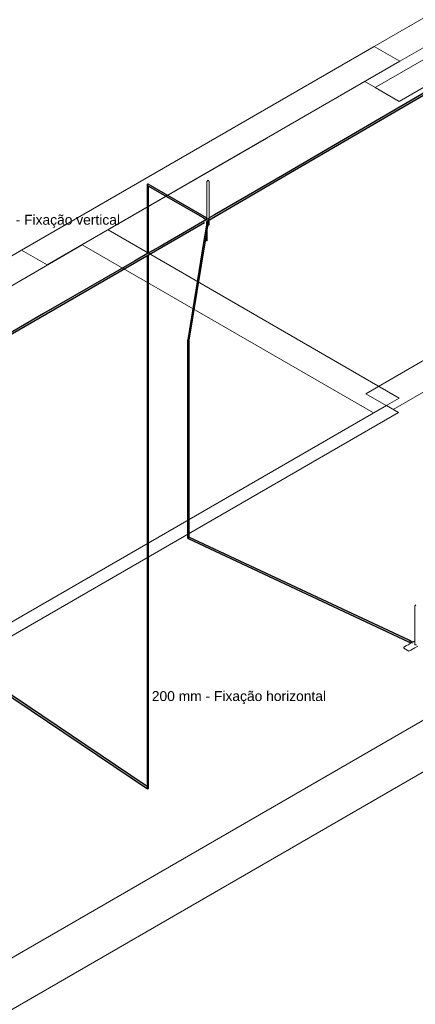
# Model space of a CAD drawing. Header units: millimetres. Extents: x 4477830 to 4478275, y -30323838 to -30323445.
# Tile 66 of 124: x 4477988.55 to 4477996.55, y -30323494.25 to -30323474.34. Entities that reach past the tile are written whole.
import ezdxf

# ---------------------------------------------------------------- set-up
doc = ezdxf.new("R2010")
doc.units = ezdxf.units.MM
doc.linetypes.add('NULL', pattern=[0])
for name, color, linetype, lineweight in [('IFC-Parede padrão-Contorno', 44, 'Continuous', 5), ('IFC-Parede-Contorno', 42, 'Continuous', 5), ('Nível 1', 7, 'Continuous', 0), ('PR-Captor', 9, 'Continuous', 18), ('PR-Condutos', 150, 'Continuous', 25), ('Textos', 7, 'Continuous', 9)]:
    doc.layers.add(name, color=color, linetype=linetype, lineweight=lineweight)
doc.styles.add('ARIAL', font='arial.ttf')

msp = doc.modelspace()

# ---------------------------------------------------------------- hatches: boundary and pattern name
at = {"layer": 'PR-Condutos', "linetype": 'Continuous', "true_color": 0x105689}
for points in [[(4478011.703, -30323467.112), (4478011.696, -30323467.11), (4478004.175, -30323471.487), (4478002.722, -30323472.334), (4477998.754, -30323474.644), (4478004.142, -30323471.508), (4478002.723, -30323472.334), (4478004.142, -30323471.508), (4478002.723, -30323472.335), (4478000.461, -30323473.651), (4477998.755, -30323474.644), (4478001.591, -30323472.994), (4478002.723, -30323472.335), (4478004.142, -30323471.508), (4477998.754, -30323474.644), (4478000.46, -30323473.651), (4478002.723, -30323472.334), (4478004.142, -30323471.508), (4478002.722, -30323472.334), (4478001.59, -30323472.993), (4477998.754, -30323474.644), (4478001.59, -30323472.993), (4477998.754, -30323474.644), (4478002.722, -30323472.334), (4478004.142, -30323471.506), (4477998.75, -30323474.644), (4478001.588, -30323472.992), (4477992.386, -30323478.347), (4477992.386, -30323478.355), (4477993.894, -30323477.478), (4477994.158, -30323477.324), (4477992.386, -30323478.356), (4477992.386, -30323478.363), (4477992.5, -30323478.29), (4477993.895, -30323477.478), (4477994.882, -30323476.903), (4477998.764, -30323474.644), (4478000.467, -30323473.653), (4478002.725, -30323472.338), (4478004.142, -30323471.513), (4477998.763, -30323474.644), (4478000.466, -30323473.652), (4478004.142, -30323471.513), (4478002.725, -30323472.338), (4478004.142, -30323471.513), (4477998.764, -30323474.644), (4477994.882, -30323476.903), (4477993.895, -30323477.478), (4477992.5, -30323478.29), (4477992.386, -30323478.363), (4477993.919, -30323477.471), (4477998.775, -30323474.643), (4477994.9, -30323476.9), (4477998.776, -30323474.643), (4478000.474, -30323473.654), (4478004.175, -30323471.5), (4478002.728, -30323472.343), (4478004.142, -30323471.52), (4477998.777, -30323474.643), (4478001.601, -30323472.999), (4478002.728, -30323472.343), (4478004.142, -30323471.519), (4478002.728, -30323472.342), (4477998.776, -30323474.643), (4478001.6, -30323472.999), (4477993.919, -30323477.471), (4477992.386, -30323478.363), (4477992.386, -30323478.369), (4477992.404, -30323478.363), (4477992.546, -30323478.278), (4477993.947, -30323477.462), (4477998.793, -30323474.643), (4478000.486, -30323473.657), (4478001.608, -30323473.003), (4477998.791, -30323474.643), (4478002.732, -30323472.349), (4478004.142, -30323471.527), (4477998.79, -30323474.643), (4478000.484, -30323473.657), (4478004.175, -30323471.508), (4478002.732, -30323472.349), (4478004.142, -30323471.528), (4478001.608, -30323473.003), (4478000.486, -30323473.657), (4477998.793, -30323474.643), (4477993.947, -30323477.462), (4477992.546, -30323478.278), (4477992.404, -30323478.363), (4477992.386, -30323478.371), (4477992.386, -30323478.377), (4477992.521, -30323478.299), (4477993.971, -30323477.455), (4477992.511, -30323478.305), (4477993.97, -30323477.456), (4477998.803, -30323474.643), (4478000.493, -30323473.659), (4478004.175, -30323471.515), (4478002.736, -30323472.354), (4478004.175, -30323471.516), (4478002.736, -30323472.355), (4478000.495, -30323473.659), (4477998.806, -30323474.642), (4478002.736, -30323472.355), (4478004.142, -30323471.535), (4477993.971, -30323477.455), (4477992.416, -30323478.361), (4477992.351, -30323478.403), (4477998.815, -30323474.642), (4478001.619, -30323473.01), (4478000.501, -30323473.66), (4478002.739, -30323472.359), (4478004.142, -30323471.541), (4478000.5, -30323473.66), (4478002.738, -30323472.358), (4478004.142, -30323471.54), (4477998.812, -30323474.642), (4478000.5, -30323473.66), (4478004.142, -30323471.54), (4478002.738, -30323472.358), (4478004.142, -30323471.541), (4478002.739, -30323472.359), (4478004.142, -30323471.542), (4478002.739, -30323472.359), (4478004.142, -30323471.543), (4478002.739, -30323472.36), (4478004.142, -30323471.543), (4478002.74, -30323472.36), (4478011.712, -30323467.139), (4478005.988, -30323470.469), (4478011.679, -30323467.156), (4478011.715, -30323467.13), (4478011.713, -30323467.124), (4478005.996, -30323470.451), (4478011.673, -30323467.147), (4478011.713, -30323467.124)], [(4478004.142, -30323471.542), (4478001.619, -30323473.01), (4477998.815, -30323474.642), (4477992.422, -30323478.362), (4477992.384, -30323478.386), (4477993.995, -30323477.449), (4477993.995, -30323477.448), (4477998.817, -30323474.642), (4478001.62, -30323473.01), (4478002.739, -30323472.359)], [(4478004.142, -30323471.534), (4477993.97, -30323477.456), (4477992.605, -30323478.25), (4477993.971, -30323477.455), (4477998.804, -30323474.643), (4478001.614, -30323473.007), (4478002.736, -30323472.354)], [(4478004.142, -30323471.543), (4477998.817, -30323474.642), (4477994.027, -30323477.43), (4477998.817, -30323474.642), (4478000.503, -30323473.661), (4478002.739, -30323472.36)], [(4478001.621, -30323473.011), (4477994.028, -30323477.429), (4477998.818, -30323474.642)], [(4477998.817, -30323474.642), (4477998.817, -30323474.642), (4477994.012, -30323477.439), (4477992.665, -30323478.222), (4477993.995, -30323477.448)], [(4477991.126, -30323479.075), (4477991.128, -30323479.074), (4477991.128, -30323477.695), (4477991.126, -30323477.677)], [(4477991.128, -30323477.681), (4477991.131, -30323479.072), (4477991.129, -30323477.687), (4477991.131, -30323479.072), (4477991.133, -30323479.071), (4477991.133, -30323477.695), (4477991.13, -30323477.686)], [(4477991.13, -30323479.073), (4477991.131, -30323479.072), (4477991.128, -30323477.695)], [(4477991.128, -30323479.074), (4477991.13, -30323479.073), (4477991.128, -30323477.695)], [(4477991.131, -30323479.072), (4477991.131, -30323479.072), (4477991.129, -30323477.687)], [(4477991.13, -30323477.682), (4477992.328, -30323478.373), (4477992.328, -30323478.367), (4477991.131, -30323477.676)], [(4477991.13, -30323477.682), (4477991.158, -30323477.698), (4477992.267, -30323478.339), (4477992.32, -30323478.369)], [(4477991.13, -30323477.682), (4477991.131, -30323477.687), (4477992.253, -30323478.335), (4477992.328, -30323478.377)], [(4477992.328, -30323478.359), (4477991.134, -30323477.67), (4477991.131, -30323477.676), (4477992.337, -30323478.372), (4477992.337, -30323478.365)], [(4477991.139, -30323479.067), (4477991.139, -30323479.067), (4477991.139, -30323477.695), (4477991.133, -30323477.683), (4477991.138, -30323479.068), (4477991.139, -30323479.067), (4477991.139, -30323477.726)], [(4477991.135, -30323479.069), (4477991.138, -30323479.068), (4477991.133, -30323477.695)], [(4477991.133, -30323479.071), (4477991.135, -30323479.069), (4477991.133, -30323477.695)], [(4477991.138, -30323477.665), (4477991.134, -30323477.67), (4477992.337, -30323478.365), (4477992.337, -30323478.357)], [(4477991.158, -30323477.703), (4477991.134, -30323477.69), (4477992.249, -30323478.333), (4477992.328, -30323478.378)], [(4477991.149, -30323477.665), (4477991.138, -30323477.665), (4477992.328, -30323478.352)], [(4477991.146, -30323479.063), (4477991.146, -30323477.702), (4477991.14, -30323477.693), (4477991.139, -30323477.726), (4477991.142, -30323479.066), (4477991.145, -30323479.064)], [(4477991.139, -30323479.067), (4477991.142, -30323479.066), (4477991.139, -30323477.726)], [(4477992.338, -30323478.352), (4477991.148, -30323477.661), (4477991.143, -30323477.662)], [(4477991.143, -30323477.662), (4477992.328, -30323478.351), (4477992.337, -30323478.351)], [(4477991.143, -30323477.662), (4477992.328, -30323478.345), (4477992.337, -30323478.351)], [(4477991.158, -30323477.817), (4477991.156, -30323477.703), (4477991.146, -30323477.697), (4477991.146, -30323479.063), (4477991.158, -30323479.056), (4477991.158, -30323478.283)], [(4477991.148, -30323477.661), (4477992.38, -30323478.372), (4477991.151, -30323477.662)], [(4477991.148, -30323477.661), (4477992.328, -30323478.345), (4477992.337, -30323478.348)], [(4477991.151, -30323477.662), (4477992.328, -30323478.342), (4477992.328, -30323478.342)], [(4477991.158, -30323477.817), (4477991.158, -30323477.714), (4477991.156, -30323477.68)], [(4477991.158, -30323477.676), (4477992.328, -30323478.352), (4477992.328, -30323478.352)], [(4477991.158, -30323477.676), (4477992.328, -30323478.352), (4477992.328, -30323478.352)], [(4477991.158, -30323477.698), (4477992.265, -30323478.338), (4477991.368, -30323477.821), (4477992.313, -30323478.369), (4477992.328, -30323478.374)], [(4477991.368, -30323477.821), (4477992.288, -30323478.352), (4477991.158, -30323477.698)], [(4477991.126, -30323478.281), (4477991.126, -30323479.075), (4477991.126, -30323479.075)], [(4477991.133, -30323478.281), (4477991.133, -30323479.071), (4477991.133, -30323479.071), (4477991.133, -30323478.281)], [(4477992.338, -30323478.378), (4477992.004, -30323478.571), (4477987.406, -30323481.225), (4477982.92, -30323483.815), (4477982.509, -30323484.055), (4477985.947, -30323482.07), (4477982.924, -30323483.817), (4477987.411, -30323481.224), (4477989.028, -30323480.29), (4477990.872, -30323479.224), (4477991.126, -30323479.078), (4477989.027, -30323480.29), (4477987.411, -30323481.224), (4477987.412, -30323481.223), (4477989.027, -30323480.291), (4477991.126, -30323479.078), (4477987.412, -30323481.223), (4477987.411, -30323481.224), (4477982.924, -30323483.817), (4477985.947, -30323482.07), (4477982.509, -30323484.055), (4477982.92, -30323483.815), (4477987.406, -30323481.225), (4477989.031, -30323480.286), (4477990.873, -30323479.221), (4477987.402, -30323481.226), (4477990.873, -30323479.221), (4477987.401, -30323481.226), (4477990.873, -30323479.221), (4477982.504, -30323484.052), (4477980.854, -30323485.007), (4477982.016, -30323484.335), (4477968.309, -30323492.248), (4477968.314, -30323492.248), (4477971.373, -30323490.482), (4477968.319, -30323492.251), (4477968.33, -30323492.252), (4477971.393, -30323490.482), (4477971.394, -30323490.482), (4477968.33, -30323492.252), (4477968.328, -30323492.261), (4477968.619, -30323492.099), (4477968.345, -30323492.258), (4477968.349, -30323492.263), (4477971.435, -30323490.481), (4477971.435, -30323490.481), (4477968.403, -30323492.231), (4477980.858, -30323485.04), (4477982.502, -30323484.09), (4477982.5, -30323484.089), (4477982.036, -30323484.356), (4477982.282, -30323484.214), (4477981.818, -30323484.482), (4477981.796, -30323484.493), (4477981.064, -30323484.917), (4477981.796, -30323484.493), (4477981.795, -30323484.492), (4477980.857, -30323485.034), (4477981.032, -30323484.932), (4477980.857, -30323485.031), (4477981.789, -30323484.489), (4477982.029, -30323484.349), (4477982.489, -30323484.082), (4477982.52, -30323484.063), (4477982.936, -30323483.822), (4477985.952, -30323482.078), (4477987.44, -30323481.217), (4477987.43, -30323481.22), (4477990.248, -30323479.591), (4477991.126, -30323479.084), (4477989.018, -30323480.302), (4477987.43, -30323481.22), (4477987.44, -30323481.217), (4477985.952, -30323482.078), (4477982.936, -30323483.822), (4477982.52, -30323484.063), (4477982.489, -30323484.082), (4477982.029, -30323484.349), (4477981.789, -30323484.489), (4477980.857, -30323485.031), (4477981.032, -30323484.932), (4477980.857, -30323485.034), (4477981.795, -30323484.492), (4477981.796, -30323484.493), (4477981.06, -30323484.919), (4477981.796, -30323484.493), (4477981.797, -30323484.494), (4477982.282, -30323484.214), (4477982.036, -30323484.356), (4477982.5, -30323484.089), (4477982.529, -30323484.069), (4477982.945, -30323483.826), (4477985.957, -30323482.085), (4477982.943, -30323483.826), (4477985.956, -30323482.083), (4477987.461, -30323481.212), (4477987.449, -30323481.215), (4477989.008, -30323480.315), (4477990.87, -30323479.238), (4477991.126, -30323479.091), (4477989.007, -30323480.315), (4477987.449, -30323481.215), (4477987.451, -30323481.215), (4477990.243, -30323479.601), (4477991.126, -30323479.091), (4477989.007, -30323480.316), (4477990.87, -30323479.239), (4477989.007, -30323480.316), (4477987.451, -30323481.215), (4477987.461, -30323481.212), (4477985.956, -30323482.083), (4477982.943, -30323483.826), (4477985.957, -30323482.085), (4477982.945, -30323483.826), (4477982.529, -30323484.069), (4477982.499, -30323484.088), (4477982.502, -30323484.09), (4477980.858, -30323485.04), (4477982.954, -30323483.83), (4477987.504, -30323481.203), (4477991.158, -30323479.092), (4477992.328, -30323478.417), (4477992.345, -30323478.397)], [(4477987.406, -30323481.225), (4477991.758, -30323478.713), (4477992.356, -30323478.365)], [(4477992.37, -30323478.394), (4477992.382, -30323478.387), (4477987.504, -30323481.203)], [(4477992.328, -30323478.417), (4477991.158, -30323479.092), (4477987.504, -30323481.203), (4477991.395, -30323478.957)], [(4477992.329, -30323478.38), (4477991.158, -30323479.057), (4477989.031, -30323480.286)], [(4477992.328, -30323478.417), (4477991.395, -30323478.957), (4477992.025, -30323478.593)], [(4477992.28, -30323478.444), (4477992.025, -30323478.592), (4477991.652, -30323478.808)], [(4477991.758, -30323478.713), (4477992.004, -30323478.571), (4477992.329, -30323478.38)], [(4477992.375, -30323478.384), (4477992.375, -30323478.372), (4477992.356, -30323478.366), (4477992.358, -30323478.396), (4477992.345, -30323478.478), (4477992.328, -30323478.592), (4477992.294, -30323478.808), (4477992.341, -30323478.503), (4477992.357, -30323478.402), (4477992.35, -30323478.406), (4477991.958, -30323480.805), (4477992.35, -30323478.406), (4477992.347, -30323478.39), (4477992.345, -30323478.409), (4477992.344, -30323478.389), (4477991.948, -30323480.812), (4477991.947, -30323480.817), (4477991.979, -30323480.821), (4477992.308, -30323478.808), (4477992.342, -30323478.601), (4477992.359, -30323478.49), (4477992.368, -30323478.438)], [(4477992.345, -30323478.371), (4477992.004, -30323478.571), (4477992.328, -30323478.384)], [(4477992.341, -30323478.409), (4477992.025, -30323478.593), (4477992.328, -30323478.419)], [(4477992.342, -30323478.494), (4477992.294, -30323478.808), (4477992.328, -30323478.592)], [(4477992.363, -30323478.366), (4477992.345, -30323478.38), (4477992.367, -30323478.367)], [(4477992.374, -30323478.4), (4477992.359, -30323478.49), (4477992.345, -30323478.586), (4477992.36, -30323478.492)], [(4477992.346, -30323478.381), (4477992.347, -30323478.386), (4477992.367, -30323478.367)], [(4477992.357, -30323478.402), (4477992.356, -30323478.366), (4477992.351, -30323478.369)], [(4477992.375, -30323478.403), (4477992.374, -30323478.398), (4477992.36, -30323478.49)], [(4477992.025, -30323478.593), (4477991.158, -30323479.094), (4477987.506, -30323481.203), (4477991.126, -30323479.113)], [(4477992.002, -30323478.569), (4477991.388, -30323478.924), (4477989.032, -30323480.284)], [(4477992.002, -30323478.569), (4477991.158, -30323479.056), (4477989.032, -30323480.284), (4477990.253, -30323479.579)], [(4477992.284, -30323478.808), (4477991.958, -30323480.805), (4477992.277, -30323478.848)], [(4477991.158, -30323479.094), (4477987.504, -30323481.203), (4477982.954, -30323483.83), (4477987.506, -30323481.203)], [(4477991.158, -30323479.057), (4477990.873, -30323479.221), (4477989.031, -30323480.286), (4477987.406, -30323481.225), (4477989.031, -30323480.286)], [(4477991.158, -30323479.059), (4477990.872, -30323479.224), (4477989.028, -30323480.29), (4477987.411, -30323481.224), (4477989.027, -30323480.29)], [(4477991.158, -30323479.072), (4477990.87, -30323479.238), (4477989.008, -30323480.315), (4477987.449, -30323481.215), (4477989.007, -30323480.315)], [(4477991.128, -30323489.847), (4477991.128, -30323489.881), (4477991.146, -30323489.885), (4477991.146, -30323480.387), (4477991.146, -30323479.101), (4477991.139, -30323479.105), (4477991.139, -30323480.158), (4477991.139, -30323479.105), (4477991.139, -30323480.159), (4477991.138, -30323479.105), (4477991.133, -30323479.108), (4477991.133, -30323480.167), (4477991.133, -30323479.108), (4477991.133, -30323480.168), (4477991.132, -30323479.109), (4477991.131, -30323479.109), (4477991.132, -30323480.39), (4477991.13, -30323479.11), (4477991.128, -30323479.111), (4477991.128, -30323480.174), (4477991.128, -30323479.111), (4477991.126, -30323479.113), (4477991.126, -30323489.877), (4477991.128, -30323489.881), (4477991.126, -30323487.519)], [(4477991.128, -30323480.174), (4477991.128, -30323479.111), (4477991.128, -30323479.111)], [(4477991.132, -30323480.169), (4477991.13, -30323479.11), (4477991.13, -30323479.11)], [(4477991.132, -30323480.169), (4477991.131, -30323479.11), (4477991.13, -30323479.11), (4477991.132, -30323480.169)], [(4477991.132, -30323480.39), (4477991.132, -30323480.169), (4477991.13, -30323479.11)], [(4477991.132, -30323480.169), (4477991.131, -30323479.109), (4477991.131, -30323479.11)], [(4477991.133, -30323480.168), (4477991.133, -30323479.108), (4477991.132, -30323479.109)], [(4477991.133, -30323480.167), (4477991.133, -30323479.108), (4477991.133, -30323479.108)], [(4477991.139, -30323480.159), (4477991.139, -30323479.105), (4477991.138, -30323479.105)], [(4477991.139, -30323480.158), (4477991.139, -30323479.105), (4477991.139, -30323479.105)], [(4477991.152, -30323487.531), (4477991.152, -30323480.14), (4477991.151, -30323479.098), (4477991.146, -30323479.101), (4477991.147, -30323487.529), (4477991.152, -30323489.883)], [(4477991.146, -30323480.149), (4477991.146, -30323479.101), (4477991.146, -30323479.101)], [(4477991.146, -30323489.884), (4477991.152, -30323489.883), (4477991.147, -30323487.529), (4477991.146, -30323480.149), (4477991.146, -30323479.101)], [(4477991.152, -30323480.14), (4477991.152, -30323479.097), (4477991.151, -30323479.098)], [(4477991.152, -30323479.097), (4477991.152, -30323489.883), (4477991.156, -30323489.88), (4477991.158, -30323480.132), (4477991.156, -30323479.095), (4477991.154, -30323479.096)], [(4477991.152, -30323487.531), (4477991.152, -30323480.14), (4477991.152, -30323479.097)], [(4477991.158, -30323480.132), (4477991.158, -30323479.094), (4477991.156, -30323479.095)], [(4477991.156, -30323489.88), (4477991.158, -30323489.876), (4477991.158, -30323480.132), (4477991.158, -30323479.094)], [(4477991.158, -30323480.132), (4477991.158, -30323479.094), (4477991.158, -30323479.094)], [(4477990.873, -30323479.221), (4477989.032, -30323480.284), (4477987.401, -30323481.226), (4477989.032, -30323480.284), (4477990.253, -30323479.579)], [(4477990.871, -30323479.231), (4477989.018, -30323480.302), (4477987.43, -30323481.22), (4477989.018, -30323480.302), (4477990.248, -30323479.591)], [(4477991.961, -30323484.827), (4477991.961, -30323484.805), (4477991.967, -30323484.8), (4477991.967, -30323484.827), (4477991.973, -30323480.825), (4477991.974, -30323484.764), (4477991.973, -30323484.825), (4477991.978, -30323484.822), (4477991.98, -30323480.819), (4477991.947, -30323480.815), (4477991.947, -30323480.819), (4477991.947, -30323484.819)], [(4477991.973, -30323484.796), (4477991.973, -30323480.825), (4477991.968, -30323484.639)], [(4477991.973, -30323484.825), (4477991.974, -30323484.786), (4477991.973, -30323480.825)], [(4477991.98, -30323484.8), (4477991.98, -30323480.818), (4477991.978, -30323484.781)], [(4477982.473, -30323484.071), (4477991.133, -30323489.889), (4477991.142, -30323489.888), (4477991.13, -30323489.882), (4477986.499, -30323486.771), (4477982.477, -30323484.068), (4477986.499, -30323486.771), (4477982.477, -30323484.069), (4477986.498, -30323486.772), (4477982.474, -30323484.07), (4477986.497, -30323486.774), (4477982.474, -30323484.07), (4477986.497, -30323486.774)], [(4477982.477, -30323484.068), (4477991.13, -30323489.882), (4477986.501, -30323486.769)], [(4477982.482, -30323484.066), (4477991.126, -30323489.879), (4477991.132, -30323489.876), (4477986.503, -30323486.766), (4477982.482, -30323484.065), (4477986.501, -30323486.768), (4477982.482, -30323484.066), (4477986.501, -30323486.769)], [(4477982.483, -30323484.065), (4477991.132, -30323489.876), (4477986.504, -30323486.764)], [(4477982.488, -30323484.062), (4477991.12, -30323489.869), (4477991.135, -30323489.871), (4477986.506, -30323486.761)], [(4477982.489, -30323484.061), (4477991.135, -30323489.871), (4477986.507, -30323486.76)], [(4477982.492, -30323484.059), (4477986.507, -30323486.759), (4477982.49, -30323484.061), (4477991.135, -30323489.871), (4477986.508, -30323486.758)], [(4477982.494, -30323484.058), (4477991.126, -30323489.864), (4477991.126, -30323489.856), (4477986.51, -30323486.755)], [(4477982.494, -30323484.058), (4477991.135, -30323489.871), (4477986.508, -30323486.758)], [(4477982.495, -30323484.058), (4477991.139, -30323489.865), (4477986.512, -30323486.753)], [(4477982.5, -30323484.055), (4477991.126, -30323489.856), (4477991.126, -30323489.85), (4477986.513, -30323486.751)], [(4477982.501, -30323484.055), (4477991.144, -30323489.862), (4477986.514, -30323486.75)], [(4477982.503, -30323484.053), (4477991.126, -30323489.85), (4477991.148, -30323489.861), (4477986.515, -30323486.748)], [(4477982.504, -30323484.053), (4477991.088, -30323489.821), (4477986.515, -30323486.748)], [(4477982.504, -30323484.053), (4477991.088, -30323489.821), (4477991.126, -30323489.845), (4477986.516, -30323486.748)], [(4477991.968, -30323484.802), (4477991.973, -30323484.825), (4477991.973, -30323484.805), (4477991.968, -30323484.639)], [(4477991.955, -30323484.812), (4477991.952, -30323484.818), (4477996.482, -30323486.936), (4477991.982, -30323484.832), (4477996.482, -30323486.936), (4477991.993, -30323484.834), (4477996.482, -30323486.936), (4477992.011, -30323484.838), (4477996.489, -30323486.932), (4477992.011, -30323484.838)], [(4477991.952, -30323484.818), (4477991.981, -30323484.831), (4477996.482, -30323486.936)], [(4477991.952, -30323484.824), (4477996.475, -30323486.94), (4477991.964, -30323484.828), (4477996.476, -30323486.94), (4477991.974, -30323484.83), (4477996.476, -30323486.94), (4477991.952, -30323484.818)], [(4477996.414, -30323486.911), (4477991.952, -30323484.824), (4477996.414, -30323486.915)], [(4477991.954, -30323484.826), (4477991.953, -30323484.829), (4477996.416, -30323486.916), (4477996.416, -30323486.916)], [(4477996.416, -30323486.918), (4477996.416, -30323486.916), (4477991.953, -30323484.829)], [(4477996.419, -30323486.919), (4477991.953, -30323484.829), (4477991.956, -30323484.833), (4477996.419, -30323486.919)], [(4477991.959, -30323484.807), (4477991.955, -30323484.812), (4477991.985, -30323484.826), (4477996.489, -30323486.932), (4477992.011, -30323484.838), (4477996.489, -30323486.932), (4477992.012, -30323484.838), (4477996.489, -30323486.932), (4477992.023, -30323484.841), (4477996.489, -30323486.932), (4477992.039, -30323484.844), (4477996.496, -30323486.928), (4477992.04, -30323484.845)], [(4477991.956, -30323484.833), (4477996.419, -30323486.92), (4477996.419, -30323486.919)], [(4477992, -30323484.826), (4477996.496, -30323486.928), (4477992.04, -30323484.845), (4477996.496, -30323486.928), (4477991.996, -30323484.818), (4477991.959, -30323484.807), (4477991.98, -30323484.816)], [(4477991.961, -30323484.805), (4477991.967, -30323484.827), (4477991.967, -30323484.802)], [(4477991.961, -30323484.829), (4477996.414, -30323486.911), (4477996.475, -30323486.94)], [(4477991.963, -30323484.803), (4477992.011, -30323484.825), (4477996.426, -30323486.89)], [(4477991.964, -30323484.828), (4477996.414, -30323486.911), (4477996.476, -30323486.94)], [(4477991.974, -30323484.83), (4477996.414, -30323486.911), (4477996.476, -30323486.94)], [(4477991.984, -30323484.81), (4477991.98, -30323484.811), (4477996.501, -30323486.925), (4477996.504, -30323486.924)], [(4477991.981, -30323484.831), (4477996.476, -30323486.94), (4477996.482, -30323486.936)], [(4477991.982, -30323484.832), (4477996.415, -30323486.905), (4477996.482, -30323486.936)], [(4477991.993, -30323484.834), (4477996.415, -30323486.905), (4477996.482, -30323486.936)], [(4477992.011, -30323484.825), (4477996.418, -30323486.892), (4477996.501, -30323486.925)], [(4477992.011, -30323484.825), (4477996.426, -30323486.89), (4477996.501, -30323486.925)], [(4477992.011, -30323484.838), (4477996.413, -30323486.904), (4477996.489, -30323486.932)], [(4477992.012, -30323484.838), (4477996.417, -30323486.899), (4477996.489, -30323486.932)], [(4477992.023, -30323484.841), (4477996.417, -30323486.899), (4477996.489, -30323486.932)], [(4477992.039, -30323484.844), (4477996.416, -30323486.898), (4477996.496, -30323486.928)], [(4477992.04, -30323484.845), (4477996.421, -30323486.894), (4477996.496, -30323486.928)], [(4477996.413, -30323486.904), (4477996.482, -30323486.936), (4477996.489, -30323486.932)], [(4477996.414, -30323486.911), (4477996.546, -30323486.973), (4477996.546, -30323486.972)], [(4477996.475, -30323486.94), (4477996.414, -30323486.911), (4477996.416, -30323486.917), (4477996.471, -30323486.942)], [(4477996.415, -30323486.905), (4477996.546, -30323486.967), (4477996.546, -30323486.966)], [(4477996.416, -30323486.898), (4477996.489, -30323486.932), (4477996.496, -30323486.928)], [(4477996.417, -30323486.899), (4477996.546, -30323486.959), (4477996.546, -30323486.958)], [(4477996.418, -30323486.892), (4477996.496, -30323486.928), (4477996.501, -30323486.925)], [(4478005.204, -30323490.993), (4477996.426, -30323486.89), (4478013.786, -30323495.009)], [(4477996.743, -30323487.07), (4477996.416, -30323486.916), (4477996.416, -30323486.917)], [(4477996.416, -30323486.917), (4477996.546, -30323486.979), (4477996.546, -30323486.978)], [(4477996.416, -30323486.917), (4477996.546, -30323486.978), (4477996.546, -30323486.977)], [(4477996.471, -30323486.943), (4477996.416, -30323486.917), (4477996.419, -30323486.92)]]:
    msp.add_hatch(color=146, dxfattribs=at).paths.add_polyline_path(points)

# ---------------------------------------------------------------- linework, layer by layer
at = {"layer": 'IFC-Parede padrão-Contorno', "color": 8, "lineweight": 5}
for p, q in [((4477995.722, -30323474.878), (4477988.586, -30323478.998)), ((4477995.722, -30323474.878), (4477996.242, -30323475.178)), ((4477997.08, -30323474.939), (4477995.744, -30323475.71)), ((4477996.242, -30323475.178), (4477989.106, -30323479.298)), ((4477997.565, -30323475.219), (4477996.229, -30323475.99)), ((4477995.532, -30323475.588), (4477995.753, -30323475.716)), ((4477995.744, -30323475.71), (4477996.229, -30323475.99)), ((4477988.586, -30323478.998), (4477989.106, -30323479.298)), ((4478000.491, -30323479.051), (4477995.555, -30323481.901)), ((4478001.045, -30323479.371), (4477996.109, -30323482.221)), ((4477995.555, -30323481.901), (4477996.109, -30323482.221)), ((4477995.971, -30323482.141), (4477968.431, -30323498.042)), ((4477996.213, -30323482.281), (4477968.673, -30323498.182)), ((4477995.971, -30323482.141), (4477996.213, -30323482.281))]:
    msp.add_line(p, q, dxfattribs=at)
at = {"layer": 'IFC-Parede-Contorno', "color": 8, "lineweight": 5}
for p, q in [((4478014.814, -30323463.856), (4477993.02, -30323476.438)), ((4478015.333, -30323464.156), (4477996.242, -30323475.178)), ((4477993.54, -30323476.738), (4477990.336, -30323478.588)), ((4477990.336, -30323478.588), (4477996.229, -30323481.99)), ((4477989.816, -30323478.888), (4477962.796, -30323494.488)), ((4477989.816, -30323478.888), (4477995.709, -30323482.29)), ((4477988.586, -30323478.998), (4477962.276, -30323494.188)), ((4477996.229, -30323481.99), (4477995.709, -30323482.29))]:
    msp.add_line(p, q, dxfattribs=at)
at = {"layer": 'Nível 1', "color": 8, "lineweight": 5}
for p, q in [((4477945.846, -30323517.874), (4478027.111, -30323470.956)), ((4478028.016, -30323471.478), (4477946.759, -30323518.392))]:
    msp.add_line(p, q, dxfattribs=at)
at = {"layer": 'PR-Captor', "color": 251}
for p, q in [((4477992.362, -30323477.58), (4477992.337, -30323477.61)), ((4477992.337, -30323477.61), (4477992.337, -30323478.214)), ((4477992.386, -30323477.61), (4477992.362, -30323477.58)), ((4477992.386, -30323478.347), (4477992.386, -30323477.61)), ((4477992.337, -30323478.214), (4477992.337, -30323478.339)), ((4477992.337, -30323478.339), (4477992.337, -30323478.347)), ((4477992.337, -30323478.347), (4477992.337, -30323478.352)), ((4477992.386, -30323478.38), (4477992.386, -30323478.347)), ((4477992.328, -30323478.374), (4477992.328, -30323478.379)), ((4477992.328, -30323478.379), (4477992.328, -30323478.381)), ((4477992.328, -30323478.419), (4477992.328, -30323478.465)), ((4477992.328, -30323478.465), (4477992.328, -30323478.471)), ((4477992.328, -30323478.471), (4477992.328, -30323478.491)), ((4477992.328, -30323478.491), (4477992.328, -30323478.691)), ((4477992.337, -30323478.352), (4477992.337, -30323478.357)), ((4477992.337, -30323478.357), (4477992.337, -30323478.375)), ((4477992.345, -30323478.808), (4477992.345, -30323478.481)), ((4477992.36, -30323478.49), (4477992.362, -30323478.491)), ((4477992.362, -30323478.491), (4477992.375, -30323478.484)), ((4477992.364, -30323478.393), (4477992.378, -30323478.385)), ((4477992.375, -30323478.484), (4477992.381, -30323478.48)), ((4477992.378, -30323478.385), (4477992.381, -30323478.383)), ((4477992.378, -30323478.385), (4477992.378, -30323478.385)), ((4477992.381, -30323478.383), (4477992.385, -30323478.381)), ((4477992.381, -30323478.383), (4477992.381, -30323478.383)), ((4477992.381, -30323478.393), (4477992.381, -30323478.392)), ((4477992.381, -30323478.395), (4477992.381, -30323478.393)), ((4477992.381, -30323478.403), (4477992.381, -30323478.395)), ((4477992.381, -30323478.405), (4477992.381, -30323478.403)), ((4477992.381, -30323478.41), (4477992.381, -30323478.405)), ((4477992.381, -30323478.418), (4477992.381, -30323478.41)), ((4477992.381, -30323478.45), (4477992.381, -30323478.418)), ((4477992.381, -30323478.48), (4477992.381, -30323478.45)), ((4477992.385, -30323478.381), (4477992.386, -30323478.38)), ((4477992.386, -30323478.38), (4477992.386, -30323478.38)), ((4477992.386, -30323478.38), (4477992.386, -30323478.38)), ((4477992.328, -30323478.691), (4477992.328, -30323478.808)), ((4477992.328, -30323478.808), (4477992.342, -30323478.808)), ((4477992.342, -30323478.808), (4477992.345, -30323478.808)), ((4477992.345, -30323478.808), (4477992.345, -30323478.808)), ((4477996.563, -30323486.169), (4477996.546, -30323486.189)), ((4477996.546, -30323486.189), (4477996.546, -30323486.209)), ((4477996.546, -30323486.209), (4477996.546, -30323486.57)), ((4477996.546, -30323486.57), (4477996.546, -30323486.725)), ((4477996.546, -30323486.899), (4477996.504, -30323486.924)), ((4477996.546, -30323486.725), (4477996.546, -30323486.805)), ((4477996.546, -30323486.805), (4477996.546, -30323486.869)), ((4477996.546, -30323486.869), (4477996.546, -30323486.879)), ((4477996.546, -30323486.879), (4477996.546, -30323486.899)), ((4477996.546, -30323486.899), (4477996.546, -30323486.943)), ((4477996.379, -30323486.995), (4477996.321, -30323487.029)), ((4477996.321, -30323487.029), (4477996.321, -30323487.049)), ((4477996.321, -30323487.049), (4477996.425, -30323487.109)), ((4477996.408, -30323486.979), (4477996.379, -30323486.995)), ((4477996.43, -30323486.966), (4477996.408, -30323486.979)), ((4477996.408, -30323486.979), (4477996.408, -30323486.979)), ((4477996.425, -30323487.109), (4477996.464, -30323487.087)), ((4477996.453, -30323486.953), (4477996.43, -30323486.966)), ((4477996.47, -30323486.943), (4477996.453, -30323486.953)), ((4477996.464, -30323487.087), (4477996.545, -30323487.04)), ((4477996.504, -30323486.924), (4477996.47, -30323486.943)), ((4477996.545, -30323487.04), (4477996.604, -30323487.006)), ((4477996.546, -30323486.943), (4477996.546, -30323486.979)), ((4477996.546, -30323486.979), (4477996.581, -30323486.979))]:
    msp.add_line(p, q, dxfattribs=at)
at = {"layer": 'PR-Condutos'}
for p, q in [((4477994.028, -30323477.429), (4477998.818, -30323474.642)), ((4477998.749, -30323474.644), (4477994.859, -30323476.908)), ((4477994.859, -30323476.908), (4477993.865, -30323477.486)), ((4477993.865, -30323477.486), (4477992.492, -30323478.286)), ((4477992.665, -30323478.222), (4477993.995, -30323477.448)), ((4477993.995, -30323477.448), (4477994.028, -30323477.429)), ((4477991.129, -30323477.67), (4477991.126, -30323477.673)), ((4477991.126, -30323477.673), (4477991.126, -30323477.677)), ((4477991.126, -30323477.677), (4477991.126, -30323478.281)), ((4477991.134, -30323477.667), (4477991.129, -30323477.67)), ((4477991.131, -30323477.676), (4477991.13, -30323477.68)), ((4477991.13, -30323477.68), (4477991.13, -30323477.682)), ((4477991.13, -30323477.682), (4477991.131, -30323477.687)), ((4477991.134, -30323477.67), (4477991.131, -30323477.676)), ((4477991.131, -30323477.687), (4477991.134, -30323477.69)), ((4477991.135, -30323477.667), (4477991.134, -30323477.667)), ((4477991.137, -30323477.667), (4477991.134, -30323477.67)), ((4477991.134, -30323477.69), (4477991.158, -30323477.704)), ((4477991.135, -30323477.667), (4477991.135, -30323477.667)), ((4477991.137, -30323477.667), (4477991.135, -30323477.667)), ((4477991.138, -30323477.666), (4477991.137, -30323477.667)), ((4477991.143, -30323477.662), (4477991.138, -30323477.665)), ((4477991.138, -30323477.665), (4477991.138, -30323477.666)), ((4477991.148, -30323477.661), (4477991.143, -30323477.662)), ((4477991.151, -30323477.662), (4477991.148, -30323477.661)), ((4477992.328, -30323478.342), (4477991.151, -30323477.662)), ((4477991.158, -30323477.714), (4477991.158, -30323477.704)), ((4477991.158, -30323477.704), (4477992.249, -30323478.333)), ((4477991.158, -30323477.817), (4477991.158, -30323477.714)), ((4477991.158, -30323478.283), (4477991.158, -30323477.817)), ((4477991.126, -30323478.281), (4477991.126, -30323479.075)), ((4477991.158, -30323479.056), (4477991.158, -30323478.283)), ((4477992.249, -30323478.333), (4477992.28, -30323478.352)), ((4477992.337, -30323478.347), (4477992.328, -30323478.342)), ((4477992.492, -30323478.286), (4477992.386, -30323478.347)), ((4477992.426, -30323478.362), (4477992.665, -30323478.222)), ((4477987.506, -30323481.203), (4477992.29, -30323478.441)), ((4477992.329, -30323478.38), (4477992.002, -30323478.569)), ((4477992.328, -30323478.491), (4477992.27, -30323478.841)), ((4477992.28, -30323478.352), (4477992.283, -30323478.353)), ((4477992.283, -30323478.353), (4477992.311, -30323478.369)), ((4477992.311, -30323478.369), (4477992.328, -30323478.379)), ((4477992.33, -30323478.473), (4477992.328, -30323478.491)), ((4477992.333, -30323478.378), (4477992.329, -30323478.38)), ((4477992.333, -30323478.457), (4477992.33, -30323478.473)), ((4477992.337, -30323478.375), (4477992.333, -30323478.378)), ((4477992.341, -30323478.411), (4477992.333, -30323478.457)), ((4477992.34, -30323478.374), (4477992.337, -30323478.375)), ((4477992.345, -30323478.371), (4477992.34, -30323478.374)), ((4477992.342, -30323478.401), (4477992.341, -30323478.411)), ((4477992.345, -30323478.586), (4477992.36, -30323478.492)), ((4477992.356, -30323478.366), (4477992.351, -30323478.369)), ((4477992.363, -30323478.366), (4477992.356, -30323478.366)), ((4477992.36, -30323478.49), (4477992.37, -30323478.43)), ((4477992.36, -30323478.492), (4477992.36, -30323478.49)), ((4477992.37, -30323478.368), (4477992.363, -30323478.366)), ((4477992.378, -30323478.352), (4477992.367, -30323478.358)), ((4477992.375, -30323478.372), (4477992.37, -30323478.368)), ((4477992.37, -30323478.43), (4477992.375, -30323478.403)), ((4477992.375, -30323478.399), (4477992.379, -30323478.396)), ((4477992.375, -30323478.399), (4477992.376, -30323478.396)), ((4477992.375, -30323478.403), (4477992.375, -30323478.399)), ((4477992.375, -30323478.399), (4477992.375, -30323478.399)), ((4477992.376, -30323478.396), (4477992.377, -30323478.39)), ((4477992.379, -30323478.396), (4477992.38, -30323478.395)), ((4477992.38, -30323478.395), (4477992.381, -30323478.392)), ((4477992.381, -30323478.392), (4477992.383, -30323478.389)), ((4477992.383, -30323478.389), (4477992.384, -30323478.387)), ((4477992.384, -30323478.386), (4477992.385, -30323478.384)), ((4477992.384, -30323478.386), (4477992.384, -30323478.386)), ((4477992.384, -30323478.387), (4477992.384, -30323478.386)), ((4477992.384, -30323478.386), (4477992.385, -30323478.386)), ((4477992.385, -30323478.384), (4477992.385, -30323478.381)), ((4477992.385, -30323478.383), (4477992.385, -30323478.383)), ((4477992.385, -30323478.384), (4477992.385, -30323478.383)), ((4477992.385, -30323478.386), (4477992.386, -30323478.385)), ((4477992.386, -30323478.385), (4477992.39, -30323478.383)), ((4477992.39, -30323478.383), (4477992.4, -30323478.377)), ((4477992.4, -30323478.377), (4477992.426, -30323478.362)), ((4477992.002, -30323478.569), (4477991.388, -30323478.924)), ((4477992.308, -30323478.808), (4477992.328, -30323478.691)), ((4477992.328, -30323478.691), (4477992.342, -30323478.601)), ((4477992.342, -30323478.601), (4477992.345, -30323478.586)), ((4477991.388, -30323478.924), (4477991.158, -30323479.056)), ((4477992.27, -30323478.841), (4477991.948, -30323480.812)), ((4477991.979, -30323480.821), (4477992.308, -30323478.808)), ((4477991.158, -30323479.056), (4477990.873, -30323479.221)), ((4477991.126, -30323479.113), (4477991.126, -30323480.178)), ((4477991.158, -30323480.132), (4477991.158, -30323479.094)), ((4477990.873, -30323479.221), (4477990.254, -30323479.579)), ((4477990.254, -30323479.579), (4477989.033, -30323480.283)), ((4477991.158, -30323489.876), (4477991.158, -30323480.132)), ((4477989.033, -30323480.283), (4477987.399, -30323481.226)), ((4477991.126, -30323480.178), (4477991.126, -30323480.392)), ((4477991.126, -30323480.392), (4477991.126, -30323487.519)), ((4477991.948, -30323480.812), (4477991.947, -30323480.815)), ((4477991.947, -30323480.815), (4477991.947, -30323480.819)), ((4477991.947, -30323480.815), (4477991.947, -30323480.817)), ((4477991.947, -30323480.819), (4477991.947, -30323484.819)), ((4477991.98, -30323484.778), (4477991.98, -30323480.818)), ((4477991.947, -30323484.819), (4477991.949, -30323484.823)), ((4477991.949, -30323484.823), (4477991.95, -30323484.823)), ((4477991.95, -30323484.823), (4477991.952, -30323484.824)), ((4477991.955, -30323484.812), (4477991.952, -30323484.818)), ((4477991.952, -30323484.824), (4477991.954, -30323484.826)), ((4477991.952, -30323484.824), (4477991.952, -30323484.824)), ((4477991.952, -30323484.824), (4477991.952, -30323484.824)), ((4477991.952, -30323484.824), (4477991.953, -30323484.829)), ((4477991.953, -30323484.829), (4477991.956, -30323484.833)), ((4477991.954, -30323484.826), (4477991.961, -30323484.827)), ((4477991.959, -30323484.807), (4477991.955, -30323484.812)), ((4477991.956, -30323484.833), (4477996.419, -30323486.92)), ((4477996.431, -30323486.889), (4477991.968, -30323484.802)), ((4477991.973, -30323484.825), (4477991.978, -30323484.822)), ((4477991.98, -30323484.792), (4477991.98, -30323484.778)), ((4477991.98, -30323484.8), (4477991.98, -30323484.792)), ((4477991.98, -30323484.808), (4477991.98, -30323484.8)), ((4477986.497, -30323486.774), (4477991.133, -30323489.889)), ((4477991.087, -30323489.819), (4477986.516, -30323486.748)), ((4477996.414, -30323486.911), (4477996.416, -30323486.917)), ((4477996.504, -30323486.924), (4477996.431, -30323486.889)), ((4477996.416, -30323486.917), (4477996.419, -30323486.92)), ((4477996.419, -30323486.92), (4477996.47, -30323486.943)), ((4477996.419, -30323486.92), (4477996.419, -30323486.92)), ((4477991.126, -30323487.519), (4477991.126, -30323489.845)), ((4477991.126, -30323489.845), (4477991.087, -30323489.819)), ((4477991.126, -30323489.845), (4477991.126, -30323489.877)), ((4477991.126, -30323489.877), (4477991.128, -30323489.881)), ((4477991.128, -30323489.881), (4477991.133, -30323489.883)), ((4477991.133, -30323489.883), (4477991.139, -30323489.885)), ((4477991.133, -30323489.889), (4477991.137, -30323489.89)), ((4477991.137, -30323489.89), (4477991.142, -30323489.888)), ((4477991.139, -30323489.885), (4477991.145, -30323489.885)), ((4477991.142, -30323489.888), (4477991.145, -30323489.885)), ((4477991.145, -30323489.885), (4477991.146, -30323489.885)), ((4477991.145, -30323489.885), (4477991.145, -30323489.885)), ((4477991.146, -30323489.885), (4477991.152, -30323489.883)), ((4477991.152, -30323489.883), (4477991.156, -30323489.88)), ((4477991.156, -30323489.88), (4477991.158, -30323489.876))]:
    msp.add_line(p, q, dxfattribs=at)

# ---------------------------------------------------------------- texts
at = {"layer": 'Textos', "linetype": 'NULL', "char_height": 0.2, "attachment_point": 9, "line_spacing_factor": 0.6, "style": 'ARIAL'}
for s, insert, width in [('200 mm - Fixação vertical', (4477990.578, -30323478.546), 6.39634), ('200 mm - Fixação horizontal', (4477994.747, -30323488.178), 7.04878)]:
    msp.add_mtext(s, dxfattribs=dict(at, insert=insert, width=width))

doc.saveas('drawing.dxf')
